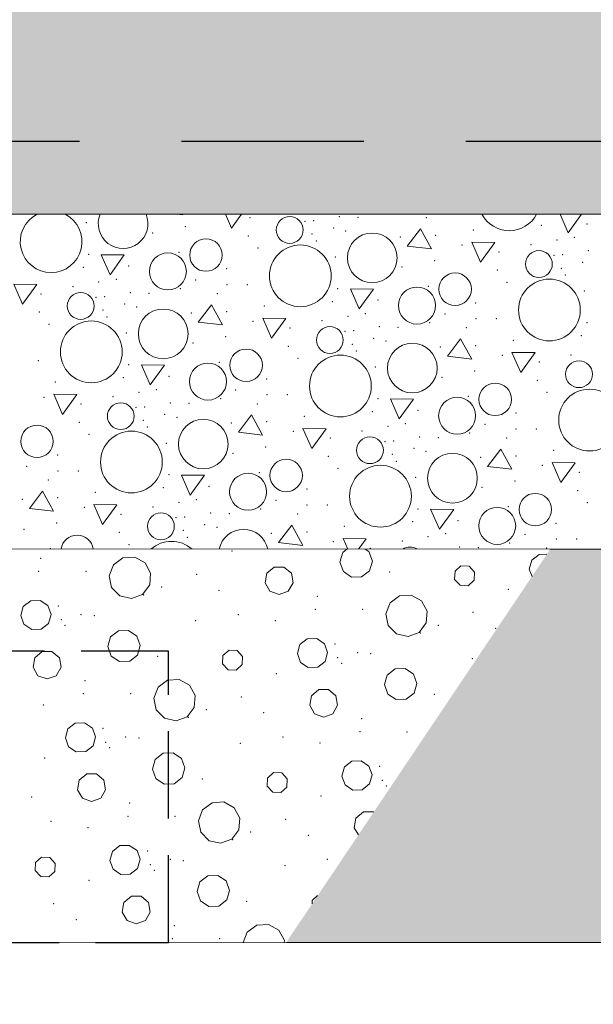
# Model space of a CAD drawing. Header units: millimetres. Extents: x -12989 to 402831, y -50461 to 30884.
# Tile 104 of 175: x 387354 to 388142, y -47346 to -45993. Entities that reach past the tile are written whole.
import ezdxf

# ---------------------------------------------------------------- set-up
doc = ezdxf.new("R2010")
doc.units = ezdxf.units.MM
doc.header["$MEASUREMENT"] = 0
for name, pattern in [('Krawędzie ukryte', [170, 120, -50]), ('Przerywana długa', [390, 250, -140]), ('Wipeout_Contour', [1000, 0, -1000])]:
    doc.linetypes.add(name, pattern=pattern)
for name, color, linetype, lineweight in [('0_Nr_pióra__21', 7, 'Continuous', 25), ('A__STROPY_Nr_pióra__27', 7, 'Continuous', 25), ('A__STROPY_Nr_pióra__49', 7, 'Continuous', 15), ('A__STROPY_Nr_pióra__69', 7, 'Continuous', 13), ('Nowe_A_WYM_Nr_pióra__1', 7, 'Continuous', 13), ('Nowe_A_WYM_Nr_pióra__45', 7, 'Continuous', 15), ('Nowe_A_WYM_Nr_pióra__85', 7, 'Continuous', 13)]:
    doc.layers.add(name, color=color, linetype=linetype, lineweight=lineweight)
for name, color, linetype in [('A__STROPY', 7, 'Continuous'), ('A_WYPEŁNIENIA RYSUNKI', 7, 'Continuous'), ('Nowe_A_WYM', 7, 'Continuous')]:
    doc.layers.add(name, color=color, linetype=linetype)
for name, color, linetype, lineweight, true_color in [('A__STROPY_Nr_pióra__170', 7, 'Continuous', 5, 0x6a6a6a), ('A__STROPY_Nr_pióra__173', 7, 'Continuous', 5, 0x6a6a6a), ('A__STROPY_Nr_pióra__178', 7, 'Continuous', 5, 0x6a6a6a), ('A_WYPEŁNIENIA RYSUNKI_Nr_pióra__242', 7, 'Continuous', 13, 0xa7a7a7)]:
    doc.layers.add(name, color=color, linetype=linetype, lineweight=lineweight, true_color=true_color)
doc.styles.add('STYL_AUTOMATYCZNY_4', font='arial.ttf')
doc.dimstyles.new('STYL_AUTOMATYCZNY__1', dxfattribs={"dimtxt": 139.999998, "dimasz": 57, "dimexe": 0.18, "dimexo": 0.0625, "dimgap": 0, "dimtad": 1, "dimtih": 1, "dimtoh": 1, "dimdec": 0, "dimlfac": 0.1, "dimzin": 0, "dimdsep": 46, "dimtxsty": 'STYL_AUTOMATYCZNY_4', "dimblk": 'ARROWHEAD_6', "dimblk1": 'ARROWHEAD_6', "dimblk2": 'ARROWHEAD_6', "dimcen": 0.09, "dimse1": 1, "dimse2": 1, "dimclrd": 7, "dimclre": 7, "dimclrt": 7, "dimadec": 0, "dimazin": 0, "dimtfac": 1, "dimtdec": 4, "dimtmove": 0, "dimatfit": 3, "dimfxl": 0, "dimtolj": 1, "dimtzin": 0, "dimarcsym": 0})

# ---------------------------------------------------------------- blocks, each defined once
blk = doc.blocks.new('*X191', base_point=(362576.7, -45960.6))
at = {"layer": 'A__STROPY_Nr_pióra__178', "color": 251, "linetype": 'Continuous', "lineweight": 5, "true_color": 0x6a6a6a}
for p, q in [((387570.6, -46260.6), (387577.8, -46261.4)), ((387577.8, -46261.4), (387577.3, -46260.6)), ((387636.8, -46260.6), (387645.1, -46279.6)), ((387645.1, -46279.6), (387659, -46260.6)), ((388096.2, -46260.6), (388107.3, -46286.1)), ((388107.3, -46286.1), (388125.7, -46260.6)), ((387904.6, -46280.5), (387886.5, -46304.4)), ((387919.8, -46308.3), (387904.6, -46280.5)), ((387886.5, -46304.4), (387919.8, -46308.3)), ((387975.2, -46299.1), (387987.1, -46326.5)), ((388006.8, -46299.4), (387975.2, -46299.1)), ((387987.1, -46326.5), (388006.8, -46299.4)), ((387466.4, -46316.2), (387478.4, -46343.6)), ((387498, -46316.5), (387466.4, -46316.2)), ((387478.4, -46343.6), (387498, -46316.5)), ((387346.3, -46356.6), (387358.2, -46384.1)), ((387377.9, -46356.9), (387346.3, -46356.6)), ((387358.2, -46384.1), (387377.9, -46356.9)), ((387808.4, -46363), (387820.4, -46390.5)), ((387840, -46363.4), (387808.4, -46363)), ((387820.4, -46390.5), (387840, -46363.4)), ((387617.7, -46385), (387599.6, -46408.8)), ((387632.9, -46412.7), (387617.7, -46385)), ((387688.3, -46403.5), (387700.2, -46430.9)), ((387719.9, -46403.8), (387688.3, -46403.5)), ((387700.2, -46430.9), (387719.9, -46403.8)), ((387599.6, -46408.8), (387632.9, -46412.7)), ((387959.7, -46431.8), (387941.6, -46455.6)), ((387974.9, -46459.6), (387959.7, -46431.8)), ((387941.6, -46455.6), (387974.9, -46459.6)), ((388030.2, -46450.4), (388042.2, -46477.8)), ((388061.9, -46450.7), (388030.2, -46450.4)), ((388042.2, -46477.8), (388061.9, -46450.7)), ((387521.5, -46467.5), (387533.4, -46494.9)), ((387553.1, -46467.8), (387521.5, -46467.5)), ((387533.4, -46494.9), (387553.1, -46467.8)), ((387401.3, -46507.9), (387413.3, -46535.4)), ((387433, -46508.2), (387401.3, -46507.9)), ((387413.3, -46535.4), (387433, -46508.2)), ((387863.5, -46514.3), (387875.4, -46541.8)), ((387895.1, -46514.6), (387863.5, -46514.3)), ((387875.4, -46541.8), (387895.1, -46514.6)), ((387672.8, -46536.3), (387654.6, -46560.1)), ((387687.9, -46564), (387672.8, -46536.3)), ((387654.6, -46560.1), (387687.9, -46564)), ((387743.3, -46554.8), (387755.3, -46582.2)), ((387774.9, -46555.1), (387743.3, -46554.8)), ((387755.3, -46582.2), (387774.9, -46555.1)), ((388014.8, -46583.1), (387996.6, -46606.9)), ((388029.9, -46610.9), (388014.8, -46583.1)), ((387996.6, -46606.9), (388029.9, -46610.9)), ((388085.3, -46601.6), (388097.3, -46629.1)), ((388116.9, -46602), (388085.3, -46601.6)), ((388097.3, -46629.1), (388116.9, -46602)), ((387576.6, -46618.8), (387588.5, -46646.2)), ((387608.2, -46619.1), (387576.6, -46618.8)), ((387588.5, -46646.2), (387608.2, -46619.1)), ((387385.9, -46640.7), (387367.7, -46664.5)), ((387401, -46668.5), (387385.9, -46640.7)), ((387456.4, -46659.2), (387468.3, -46686.7)), ((387488, -46659.5), (387456.4, -46659.2)), ((387468.3, -46686.7), (387488, -46659.5)), ((387367.7, -46664.5), (387401, -46668.5)), ((387918.5, -46665.6), (387930.5, -46693.1)), ((387950.2, -46665.9), (387918.5, -46665.6)), ((387930.5, -46693.1), (387950.2, -46665.9)), ((387727.8, -46687.6), (387709.7, -46711.4)), ((387743, -46715.3), (387727.8, -46687.6)), ((387709.7, -46711.4), (387743, -46715.3)), ((387798.4, -46706.1), (387804.7, -46720.6)), ((387830, -46706.4), (387798.4, -46706.1)), ((387819.7, -46720.6), (387830, -46706.4))]:
    blk.add_line(p, q, dxfattribs=at)
for centre, radius in [((387725.1, -46282.2), 18.4), ((387610.1, -46316.7), 22.3), ((387838.4, -46320.5), 34.1), ((387739.6, -46345.2), 42.4), ((388067.1, -46329), 18.4), ((387557.8, -46339.1), 25.4), ((387952.1, -46363.6), 22.3), ((388081.6, -46392.1), 42.4), ((387899.8, -46386), 25.4), ((387438.2, -46386.6), 18.4), ((387551.4, -46424.9), 34.1), ((387452.7, -46449.6), 42.4), ((387780.2, -46433.4), 18.4), ((387665.2, -46468), 22.3), ((387893.4, -46471.8), 34.1), ((387794.7, -46496.5), 42.4), ((387612.9, -46490.4), 25.4), ((388122.2, -46480.3), 18.4), ((388007.2, -46514.9), 22.3), ((387954.9, -46537.3), 25.4), ((388136.7, -46543.3), 42.4), ((387493.2, -46537.9), 18.4), ((387378.2, -46572.5), 22.3), ((387606.5, -46576.2), 34.1), ((387507.8, -46600.9), 42.4), ((387835.2, -46584.7), 18.4), ((387948.5, -46623.1), 34.1), ((387720.2, -46619.3), 22.3), ((387849.7, -46647.8), 42.4), ((387667.9, -46641.7), 25.4), ((388062.2, -46666.2), 22.3), ((387548.3, -46689.2), 18.4), ((388009.9, -46688.6), 25.4)]:
    blk.add_circle(centre, radius, dxfattribs=at)
for centre, radius, start, end in [((387397.6, -46298.3), 42.4, 117.2313, 62.7687), ((387496.4, -46273.6), 34.1, 157.5173, 22.4827), ((388026.5, -46240.8), 42.4, 207.8492, 332.1508), ((387433.3, -46723.7), 22.3, 8.1244, 171.8756), ((387661.6, -46727.5), 34.1, 11.7024, 168.2976), ((387562.8, -46752.2), 42.4, 48.1409, 131.8591), ((387890.3, -46736), 18.4, 57.0482, 122.9518)]:
    blk.add_arc(centre, radius, start, end, dxfattribs=at)
for p in [(387670.5, -46265.5), (387746, -46270.3), (387757.8, -46269.4), (387793.2, -46263.9), (387818.8, -46264.8), (387912.6, -46265.3), (387445.7, -46272.4), (387582, -46277.6), (387785.3, -46279.7), (387802.1, -46283.6), (387977, -46282.3), (388070.5, -46276), (388133.1, -46274.2), (388133.1, -46274.2), (387537.1, -46286.3), (387668.2, -46290.6), (387755.8, -46287.9), (387761.4, -46297.3), (387876.8, -46291.8), (387925.5, -46289.8), (388091.9, -46296.2), (388115.9, -46292.5), (387681.4, -46307.2), (387961.8, -46303), (388056.3, -46302.4), (388135.2, -46310.8), (387449.1, -46315.8), (387573.3, -46312.8), (387787.7, -46319.3), (387924, -46324.5), (388012.5, -46312.4), (388088, -46317.1), (388099.8, -46316.2), (387441.6, -46333.6), (387504.2, -46331.7), (387504.2, -46331.7), (387638.5, -46335.4), (387879.1, -46333.1), (388010.2, -46337.4), (388097.8, -46334.8), (388127.3, -46326.6), (387486.9, -46350.1), (387596.1, -46350.9), (388103.4, -46344.1), (387427.4, -46359.9), (387463, -46353.8), (387575.1, -46362.8), (387638.9, -46357.3), (387666.7, -46357.3), (387791.1, -46362.6), (387915.3, -46359.6), (388023.4, -46354), (387383.6, -46370), (387459.1, -46374.7), (387470.9, -46373.8), (387506.3, -46368.4), (387531.9, -46369.2), (387625.7, -46369.7), (387846.2, -46378.6), (387846.2, -46378.6), (388129.6, -46366.2), (387498.4, -46384.1), (387515.2, -46388.1), (387690.1, -46386.7), (387783.6, -46380.5), (387980.5, -46382.3), (387381.3, -46395), (387468.9, -46392.3), (387474.5, -46401.7), (387589.9, -46396.2), (387638.6, -46394.3), (387805, -46400.6), (387828.9, -46397), (387938.1, -46397.7), (387980.9, -46404.2), (388008.7, -46404.1), (387394.5, -46411.6), (387674.9, -46407.5), (387725.6, -46416.8), (387769.4, -46406.8), (387848.2, -46415.2), (387873.8, -46416), (387917.1, -46409.7), (387967.7, -46416.5), (388133.1, -46409.5), (387500.7, -46423.7), (387637, -46428.9), (387801.1, -46421.6), (387812.9, -46420.7), (387840.4, -46431), (388125.6, -46427.3), (387592.2, -46437.6), (387723.3, -46441.8), (387810.9, -46439.2), (387857.2, -46434.9), (387931.9, -46443.1), (387980.5, -46441.1), (388032.1, -46433.6), (387736.5, -46458.5), (387816.5, -46448.6), (388016.9, -46454.3), (388111.4, -46453.7), (387379.8, -46461.7), (387504.2, -46467.1), (387628.4, -46464.1), (387842.7, -46470.6), (388067.6, -46463.7), (387496.6, -46484.9), (387559.3, -46483), (387559.3, -46483), (387693.6, -46486.7), (387934.2, -46484.4), (387979, -46475.8), (387403.2, -46491.2), (388065.2, -46488.7), (387388, -46511.9), (387482.5, -46511.2), (387518, -46505.1), (387542, -46501.4), (387651.1, -46502.2), (387694, -46508.6), (387721.8, -46508.6), (387846.2, -46513.9), (387970.4, -46510.9), (388078.4, -46505.3), (387438.7, -46521.3), (387514.1, -46526), (387526, -46525.1), (387561.3, -46519.7), (387586.9, -46520.5), (387630.2, -46514.1), (387680.8, -46521), (387553.5, -46535.4), (387570.3, -46539.4), (387745.2, -46538), (387838.6, -46531.8), (387901.3, -46529.9), (387901.3, -46529.9), (388035.6, -46533.6), (387436.3, -46546.3), (387524, -46543.6), (387529.6, -46553), (387645, -46547.5), (387693.6, -46545.5), (387860, -46551.9), (387884, -46548.2), (387993.1, -46549), (387449.5, -46562.9), (387729.9, -46558.8), (387824.5, -46558.1), (387903.3, -46566.5), (387928.9, -46567.3), (387972.1, -46560.9), (388022.7, -46567.8), (388035.9, -46555.4), (388063.8, -46555.4), (387555.8, -46575), (387692.1, -46580.2), (387780.7, -46568.1), (387856.1, -46572.9), (387868, -46571.9), (387406.7, -46591.1), (387647.2, -46588.9), (387778.3, -46593.1), (387865.9, -46590.5), (387895.5, -46582.3), (387912.3, -46586.2), (387987, -46594.4), (388035.6, -46592.4), (388087.2, -46584.9), (387364.2, -46606.6), (387871.5, -46599.9), (388071.9, -46605.6), (387407, -46613), (387434.9, -46613), (387559.3, -46618.3), (387683.4, -46615.4), (387791.5, -46609.7), (387897.8, -46621.9), (388122.7, -46615), (387393.8, -46625.4), (387614.3, -46634.3), (387614.3, -46634.3), (388034.1, -46627.1), (387458.3, -46642.5), (387551.7, -46636.2), (387748.7, -46638), (387989.2, -46635.7), (388120.3, -46640), (387358.1, -46651.9), (387406.7, -46650), (387537.6, -46662.5), (387573.1, -46656.3), (387597.1, -46652.7), (387706.2, -46653.5), (387749, -46659.9), (387776.9, -46659.9), (388025.4, -46662.2), (388133.5, -46656.6), (387443, -46663.2), (387493.7, -46672.5), (387616.4, -46671), (387642, -46671.8), (387685.2, -46665.4), (387735.8, -46672.3), (387901.3, -46665.2), (387405.2, -46684.6), (387569.2, -46677.3), (387581, -46676.4), (387608.5, -46686.7), (387800.2, -46689.3), (387893.7, -46683), (387956.3, -46681.2), (387956.3, -46681.2), (388090.6, -46684.9), (387360.3, -46693.3), (387491.4, -46697.6), (387579, -46694.9), (387625.3, -46690.7), (387700, -46698.8), (387748.7, -46696.8), (387915.1, -46703.2), (387939.1, -46699.5), (388048.2, -46700.3), (387504.6, -46714.2), (387584.6, -46704.3), (387785, -46710.1), (387879.6, -46709.4), (388027.2, -46712.2), (388091, -46706.7), (388118.8, -46706.7), (387396.5, -46719.8), (387835.7, -46719.4), (387958.4, -46717.8), (387984, -46718.6), (388077.8, -46719.1)]:
    blk.add_point(p, dxfattribs=at)
blk = doc.blocks.new('ElemPrzekroju_175_1', base_point=(362576.7, -45960.6))
at = {"color": 254, "linetype": 'Wipeout_Contour', "lineweight": 0, "ltscale": 1533341.48702292}
blk.add_wipeout([(362356.7, -46160.6), (398746.7, -46160.6), (398746.7, -45960.6), (362356.7, -45960.6)], dxfattribs=at).dxf.layer = 'A__STROPY'
at = {"color": 254, "linetype": 'Wipeout_Contour', "lineweight": 0, "ltscale": 1533794.246621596}
blk.add_wipeout([(398746.7, -46720.6), (362356.7, -46720.6), (362356.7, -47260.6), (398746.7, -47260.6)], dxfattribs=at).dxf.layer = 'A__STROPY'
at = {"layer": 'A__STROPY_Nr_pióra__170', "linetype": 'Continuous', "lineweight": 5, "true_color": 0x6a6a6a}
h = blk.add_hatch(dxfattribs=at)
h.set_pattern_fill('Beton_0001', color=251, style=0, pattern_type=2)
h.set_pattern_definition([(45, (362576.75, -45960.59), (-63.6396, 63.6396), [67.5, -22.5]), (45, (362576.75, -45896.95), (-63.6396, 63.6396), [67.5, -22.5])])
h.paths.add_polyline_path([(362356.7, -46160.6), (398746.7, -46160.6), (398746.7, -45960.6), (362356.7, -45960.6)])
at = {"layer": 'A__STROPY_Nr_pióra__173', "linetype": 'Continuous', "lineweight": 5, "true_color": 0x6a6a6a}
h = blk.add_hatch(dxfattribs=at)
h.set_pattern_fill('Grunt_0001', color=251, style=0, pattern_type=2)
h.set_pattern_definition([(45, (362576.75, -45960.59), (-95.4594, 95.4594), []), (45, (362544.93, -45928.77), (-190.9188, 190.9188), []), (45, (362513.1, -45896.95), (-190.9188, 190.9188), []), (135, (362481.29, -45865.132), (31.819805, 31.819805), [135, -135])])
h.paths.add_polyline_path([(398746.7, -46720.6), (362356.7, -46720.6), (362356.7, -47260.6), (398746.7, -47260.6)])
at = {"layer": 'A__STROPY_Nr_pióra__69', "color": 7, "linetype": 'Continuous', "lineweight": 13}
blk.add_line((398746.7, -47260.6), (362356.7, -47260.6), dxfattribs=at)
at = {"color": 254, "linetype": 'Wipeout_Contour', "lineweight": 0, "ltscale": 1533413.819197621}
blk.add_wipeout([(362356.7, -46160.6), (362356.7, -46260.6), (398746.7, -46260.6), (398746.7, -46160.6)], dxfattribs=at).dxf.layer = 'A__STROPY'
at = {"layer": 'A__STROPY_Nr_pióra__178', "linetype": 'Continuous', "lineweight": 5, "true_color": 0x6a6a6a}
h = blk.add_hatch(dxfattribs=at)
h.set_pattern_fill('Chudy_beton_B15_I_WSC_0001', color=251, style=0, pattern_type=2)
h.set_pattern_definition([(0, (362576.75, -45960.6), (0, 233.8269), [14.625, -120.375]), (0, (362644.25, -45843.68), (0, 233.8269), [14.625, -120.375]), (60, (362576.75, -45960.6), (-202.5, 116.9134), [14.625, -120.375]), (60, (362711.75, -45960.6), (-202.5, 116.9134), [14.625, -120.375]), (120, (362591.37, -45960.6), (202.5, 116.9134), [14.625, -120.375]), (120, (362726.37, -45960.6), (202.5, 116.9134), [14.625, -120.375]), (0, (362576.75, -45938.09), (0, 45), [0, -45, 0, -67.5]), (45, (362599.25, -45938.09), (-31.819805, 31.819805), [0, -33.75, 0, -56.25])])
h.paths.add_polyline_path([(362356.7, -46160.6), (362356.7, -46260.6), (398746.7, -46260.6), (398746.7, -46160.6)])
at = {"layer": 'A__STROPY_Nr_pióra__27', "color": 7, "linetype": 'Przerywana długa', "lineweight": 25}
blk.add_line((398746.7, -46160.6), (362356.7, -46160.6), dxfattribs=at)
at = {"color": 254, "linetype": 'Wipeout_Contour', "lineweight": 0, "ltscale": 1533549.791415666}
blk.add_wipeout([(362356.7, -46720.6), (398746.7, -46720.6), (398746.7, -46260.6), (362356.7, -46260.6)], dxfattribs=at).dxf.layer = 'A__STROPY'
at = {"layer": 'A__STROPY_Nr_pióra__49', "color": 7, "linetype": 'Continuous', "lineweight": 15}
for p, q in [((398746.7, -46260.6), (362356.7, -46260.6)), ((398746.7, -46720.6), (362356.7, -46720.6))]:
    blk.add_line(p, q, dxfattribs=at)
at = {"layer": 'A__STROPY', "lineweight": 0}
blk.add_blockref('*X191', (362576.7, -45960.6), dxfattribs=at)
blk = doc.blocks.new('*X333', base_point=(362576.7, -45960.6))
at = {"layer": 'A_WYPEŁNIENIA RYSUNKI_Nr_pióra__242', "color": 253, "linetype": 'Continuous', "lineweight": 13, "true_color": 0xa7a7a7}
for p, q in [((387797.8, -46725.2), (387794, -46738.4)), ((387803.7, -46720.6), (387797.8, -46725.2)), ((387833.8, -46723.9), (387828.8, -46720.6)), ((387838.5, -46736.9), (387833.8, -46723.9)), ((388067.7, -46727.7), (388057.6, -46735.6)), ((388078.2, -46727.4), (388067.7, -46727.7)), ((387483.1, -46742), (387477.3, -46757.1)), ((387496.2, -46732.4), (387483.1, -46742)), ((387512.3, -46731.4), (387496.2, -46732.4)), ((387526.5, -46739.2), (387512.3, -46731.4)), ((387534.1, -46753.5), (387526.5, -46739.2)), ((387794, -46738.4), (387798.7, -46751.3)), ((387834.7, -46750.1), (387838.5, -46736.9)), ((387960.2, -46743.4), (387952, -46750.9)), ((387971.4, -46743.8), (387960.2, -46743.4)), ((388057.6, -46735.6), (388054, -46748)), ((387477.3, -46757.1), (387480.6, -46773)), ((387532.9, -46769.7), (387534.1, -46753.5)), ((387693.6, -46753.6), (387691.3, -46766.8)), ((387703.8, -46745.1), (387693.6, -46753.6)), ((387717.2, -46745.1), (387703.8, -46745.1)), ((387727.4, -46753.6), (387717.2, -46745.1)), ((387729.7, -46766.8), (387727.4, -46753.6)), ((387798.7, -46751.3), (387810.1, -46759)), ((387823.8, -46758.5), (387834.7, -46750.1)), ((387952, -46750.9), (387951.5, -46762)), ((387978.9, -46752.1), (387971.4, -46743.8)), ((387978.4, -46763.2), (387978.9, -46752.1)), ((388054, -46748), (388057.7, -46757.9)), ((387523.1, -46782.6), (387532.9, -46769.7)), ((387691.3, -46766.8), (387697.9, -46778.4)), ((387723, -46778.4), (387729.7, -46766.8)), ((387810.1, -46759), (387823.8, -46758.5)), ((387951.5, -46762), (387959.1, -46770.2)), ((387959.1, -46770.2), (387970.2, -46770.7)), ((387970.2, -46770.7), (387978.4, -46763.2)), ((387480.6, -46773), (387492, -46784.6)), ((387507.8, -46788.1), (387523.1, -46782.6)), ((387697.9, -46778.4), (387710.5, -46782.9)), ((387710.5, -46782.9), (387723, -46778.4)), ((387892, -46783.6), (387875.8, -46784.6)), ((387906.2, -46791.5), (387892, -46783.6)), ((387369.6, -46791.4), (387359.4, -46799.3)), ((387382.4, -46790.9), (387369.6, -46791.4)), ((387393.1, -46798.1), (387382.4, -46790.9)), ((387492, -46784.6), (387507.8, -46788.1)), ((387862.8, -46794.3), (387857, -46809.4)), ((387875.8, -46784.6), (387862.8, -46794.3)), ((387913.8, -46805.8), (387906.2, -46791.5)), ((387359.4, -46799.3), (387355.9, -46811.7)), ((387397.5, -46810.2), (387393.1, -46798.1)), ((387393.9, -46822.6), (387397.5, -46810.2)), ((387857, -46809.4), (387860.3, -46825.3)), ((387912.5, -46821.9), (387913.8, -46805.8)), ((387355.9, -46811.7), (387360.3, -46823.7)), ((387360.3, -46823.7), (387370.9, -46830.9)), ((387383.8, -46830.5), (387393.9, -46822.6)), ((387902.7, -46834.8), (387912.5, -46821.9)), ((387370.9, -46830.9), (387383.8, -46830.5)), ((387490.1, -46832.6), (387479.3, -46841.1)), ((387503.9, -46832.2), (387490.1, -46832.6)), ((387515.3, -46839.9), (387503.9, -46832.2)), ((387860.3, -46825.3), (387871.7, -46836.8)), ((387871.7, -46836.8), (387887.5, -46840.4)), ((387887.5, -46840.4), (387902.7, -46834.8)), ((387479.3, -46841.1), (387475.5, -46854.3)), ((387520, -46852.8), (387515.3, -46839.9)), ((387739.1, -46851.6), (387735.6, -46863.9)), ((387749.2, -46843.6), (387739.1, -46851.6)), ((387762.1, -46843.2), (387749.2, -46843.6)), ((387772.7, -46850.4), (387762.1, -46843.2)), ((387777.1, -46862.5), (387772.7, -46850.4)), ((387385.3, -46861), (387375.1, -46869.6)), ((387398.7, -46861), (387385.3, -46861)), ((387408.9, -46869.6), (387398.7, -46861)), ((387475.5, -46854.3), (387480.2, -46867.3)), ((387516.2, -46866), (387520, -46852.8)), ((387641.8, -46859.3), (387633.5, -46866.8)), ((387652.9, -46859.8), (387641.8, -46859.3)), ((387660.4, -46868), (387652.9, -46859.8)), ((387735.6, -46863.9), (387740, -46876)), ((387773.6, -46874.8), (387777.1, -46862.5)), ((387375.1, -46869.6), (387372.8, -46882.7)), ((387411.2, -46882.7), (387408.9, -46869.6)), ((387480.2, -46867.3), (387491.6, -46874.9)), ((387491.6, -46874.9), (387505.4, -46874.5)), ((387505.4, -46874.5), (387516.2, -46866)), ((387633.5, -46866.8), (387633, -46877.9)), ((387633, -46877.9), (387640.6, -46886.2)), ((387659.9, -46879.1), (387660.4, -46868)), ((387740, -46876), (387750.6, -46883.2)), ((387763.5, -46882.7), (387773.6, -46874.8)), ((387372.8, -46882.7), (387379.5, -46894.3)), ((387404.6, -46894.3), (387411.2, -46882.7)), ((387640.6, -46886.2), (387651.7, -46886.6)), ((387651.7, -46886.6), (387659.9, -46879.1)), ((387750.6, -46883.2), (387763.5, -46882.7)), ((387869.8, -46884.9), (387859, -46893.4)), ((387883.6, -46884.4), (387869.8, -46884.9)), ((387895, -46892.1), (387883.6, -46884.4)), ((387899.7, -46905), (387895, -46892.1)), ((387379.5, -46894.3), (387392, -46898.8)), ((387392, -46898.8), (387404.6, -46894.3)), ((387557.4, -46900.6), (387544.3, -46910.2)), ((387573.5, -46899.5), (387557.4, -46900.6)), ((387587.7, -46907.4), (387573.5, -46899.5)), ((387859, -46893.4), (387855.2, -46906.6)), ((387895.9, -46918.2), (387899.7, -46905)), ((387544.3, -46910.2), (387538.5, -46925.3)), ((387595.4, -46921.7), (387587.7, -46907.4)), ((387765, -46913.2), (387754.8, -46921.8)), ((387778.4, -46913.2), (387765, -46913.2)), ((387788.6, -46921.8), (387778.4, -46913.2)), ((387855.2, -46906.6), (387859.9, -46919.5)), ((387859.9, -46919.5), (387871.3, -46927.2)), ((387885, -46926.7), (387895.9, -46918.2)), ((387538.5, -46925.3), (387541.9, -46941.2)), ((387594.1, -46937.9), (387595.4, -46921.7)), ((387754.8, -46921.8), (387752.5, -46935)), ((387790.9, -46935), (387788.6, -46921.8)), ((387871.3, -46927.2), (387885, -46926.7)), ((387541.9, -46941.2), (387553.2, -46952.7)), ((387584.3, -46950.7), (387594.1, -46937.9)), ((387752.5, -46935), (387759.1, -46946.5)), ((387759.1, -46946.5), (387771.7, -46951.1)), ((387771.7, -46951.1), (387784.2, -46946.5)), ((387784.2, -46946.5), (387790.9, -46935)), ((387430.8, -46959.6), (387420.6, -46967.5)), ((387443.6, -46959.1), (387430.8, -46959.6)), ((387454.3, -46966.3), (387443.6, -46959.1)), ((387553.2, -46952.7), (387569, -46956.3)), ((387569, -46956.3), (387584.3, -46950.7)), ((387420.6, -46967.5), (387417.1, -46979.8)), ((387458.7, -46978.4), (387454.3, -46966.3)), ((387417.1, -46979.8), (387421.5, -46991.9)), ((387455.1, -46990.7), (387458.7, -46978.4)), ((387421.5, -46991.9), (387432.1, -46999.1)), ((387432.1, -46999.1), (387445, -46998.6)), ((387445, -46998.6), (387455.1, -46990.7)), ((387565.1, -47000.3), (387551.3, -47000.8)), ((387576.5, -47008), (387565.1, -47000.3)), ((387540.5, -47009.3), (387536.7, -47022.5)), ((387551.3, -47000.8), (387540.5, -47009.3)), ((387581.2, -47020.9), (387576.5, -47008)), ((387810.4, -47011.8), (387800.3, -47019.7)), ((387823.3, -47011.4), (387810.4, -47011.8)), ((387833.9, -47018.5), (387823.3, -47011.4)), ((387536.7, -47022.5), (387541.4, -47035.4)), ((387577.4, -47034.2), (387581.2, -47020.9)), ((387703, -47027.4), (387694.7, -47035)), ((387714.1, -47027.9), (387703, -47027.4)), ((387800.3, -47019.7), (387796.8, -47032.1)), ((387838.3, -47030.6), (387833.9, -47018.5)), ((387436.3, -47037.7), (387434, -47050.9)), ((387446.5, -47029.1), (387436.3, -47037.7)), ((387459.9, -47029.1), (387446.5, -47029.1)), ((387470.1, -47037.7), (387459.9, -47029.1)), ((387472.4, -47050.9), (387470.1, -47037.7)), ((387541.4, -47035.4), (387552.8, -47043.1)), ((387566.6, -47042.6), (387577.4, -47034.2)), ((387694.7, -47035), (387694.3, -47046.1)), ((387721.6, -47036.1), (387714.1, -47027.9)), ((387721.1, -47047.3), (387721.6, -47036.1)), ((387796.8, -47032.1), (387801.2, -47044.2)), ((387834.8, -47043), (387838.3, -47030.6)), ((387434, -47050.9), (387440.7, -47062.4)), ((387465.8, -47062.4), (387472.4, -47050.9)), ((387552.8, -47043.1), (387566.6, -47042.6)), ((387694.3, -47046.1), (387701.8, -47054.3)), ((387701.8, -47054.3), (387712.9, -47054.8)), ((387712.9, -47054.8), (387721.1, -47047.3)), ((387801.2, -47044.2), (387811.8, -47051.3)), ((387811.8, -47051.3), (387824.7, -47050.9)), ((387824.7, -47050.9), (387834.8, -47043)), ((387440.7, -47062.4), (387453.2, -47067)), ((387453.2, -47067), (387465.8, -47062.4)), ((387634.7, -47067.7), (387618.6, -47068.7)), ((387648.9, -47075.6), (387634.7, -47067.7)), ((387605.5, -47078.3), (387599.7, -47093.5)), ((387618.6, -47068.7), (387605.5, -47078.3)), ((387656.6, -47089.9), (387648.9, -47075.6)), ((387826.2, -47081.4), (387816, -47090)), ((387839.6, -47081.4), (387826.2, -47081.4)), ((387840.2, -47081.9), (387839.6, -47081.4)), ((387599.7, -47093.5), (387603.1, -47109.3)), ((387655.3, -47106), (387656.6, -47089.9)), ((387816, -47090), (387813.7, -47103.1)), ((387645.5, -47118.9), (387655.3, -47106)), ((387813.7, -47103.1), (387819.4, -47113)), ((387603.1, -47109.3), (387614.4, -47120.9)), ((387614.4, -47120.9), (387630.2, -47124.5)), ((387630.2, -47124.5), (387645.5, -47118.9)), ((387481.8, -47135.6), (387478.3, -47148)), ((387492, -47127.7), (387481.8, -47135.6)), ((387504.8, -47127.3), (387492, -47127.7)), ((387515.5, -47134.5), (387504.8, -47127.3)), ((387519.9, -47146.5), (387515.5, -47134.5)), ((387384.5, -47143.3), (387376.3, -47150.9)), ((387395.6, -47143.8), (387384.5, -47143.3)), ((387403.2, -47152.1), (387395.6, -47143.8)), ((387478.3, -47148), (387482.7, -47160.1)), ((387516.3, -47158.9), (387519.9, -47146.5)), ((387376.3, -47150.9), (387375.8, -47162)), ((387375.8, -47162), (387383.3, -47170.2)), ((387402.7, -47163.2), (387403.2, -47152.1)), ((387482.7, -47160.1), (387493.3, -47167.3)), ((387506.2, -47166.8), (387516.3, -47158.9)), ((387383.3, -47170.2), (387394.5, -47170.7)), ((387394.5, -47170.7), (387402.7, -47163.2)), ((387493.3, -47167.3), (387506.2, -47166.8)), ((387612.6, -47169), (387601.7, -47177.4)), ((387626.3, -47168.5), (387612.6, -47169)), ((387637.7, -47176.2), (387626.3, -47168.5)), ((387642.4, -47189.1), (387637.7, -47176.2)), ((387601.7, -47177.4), (387597.9, -47190.7)), ((387638.6, -47202.3), (387642.4, -47189.1)), ((387507.8, -47197.3), (387497.5, -47205.9)), ((387521.1, -47197.3), (387507.8, -47197.3)), ((387531.3, -47205.9), (387521.1, -47197.3)), ((387597.9, -47190.7), (387602.6, -47203.6)), ((387627.8, -47210.8), (387638.6, -47202.3)), ((387755.9, -47203.1), (387755.7, -47207.7)), ((387763.4, -47196.3), (387755.9, -47203.1)), ((387497.5, -47205.9), (387495.2, -47219)), ((387533.7, -47219), (387531.3, -47205.9)), ((387602.6, -47203.6), (387614, -47211.3)), ((387614, -47211.3), (387627.8, -47210.8)), ((387495.2, -47219), (387501.9, -47230.6)), ((387501.9, -47230.6), (387514.4, -47235.2)), ((387514.4, -47235.2), (387527, -47230.6)), ((387527, -47230.6), (387533.7, -47219)), ((387679.8, -47236.9), (387666.7, -47246.5)), ((387696, -47235.9), (387679.8, -47236.9)), ((387710.1, -47243.7), (387696, -47235.9)), ((387717.8, -47258), (387710.1, -47243.7)), ((387666.7, -47246.5), (387661.3, -47260.6)), ((387717.6, -47260.6), (387717.8, -47258))]:
    blk.add_line(p, q, dxfattribs=at)
for p in [(387645.7, -46723.3), (387383.1, -46733), (387380.5, -46751), (387445.4, -46751.1), (387445.4, -46751.1), (387597.3, -46755.2), (387862.3, -46751.9), (387524.5, -46783.3), (387549.2, -46772.7), (387628.1, -46777.1), (388025.4, -46775.5), (387762.8, -46785.3), (387407.7, -46798.6), (387438.8, -46810.3), (387654.5, -46810.4), (387760.2, -46803.3), (387825.1, -46803.3), (387825.1, -46803.3), (387976.9, -46807.5), (387411.4, -46817.4), (387456.8, -46811.9), (387596.2, -46818.9), (387705.3, -46818.7), (387416.7, -46825.2), (387904.2, -46835.5), (387928.9, -46825), (388007.8, -46829.3), (387787.4, -46850.9), (387818.5, -46862.6), (387836.4, -46864.1), (387543.8, -46867.8), (387791.1, -46869.7), (387796.3, -46877.4), (387975.9, -46871.1), (387706.9, -46891.5), (387444.3, -46901.2), (387441.7, -46919.2), (387506.6, -46919.2), (387506.6, -46919.2), (387658.5, -46923.4), (387923.5, -46920.1), (387386.9, -46934.6), (387610.5, -46940.9), (387689.3, -46945.2), (387585.7, -46951.5), (387824, -46953.4), (387468.9, -46966.8), (387821.4, -46971.4), (387886.3, -46971.5), (387886.3, -46971.5), (387472.6, -46985.6), (387500, -46978.5), (387518, -46980), (387657.4, -46987), (387715.7, -46978.5), (387766.6, -46986.9), (387477.9, -46993.3), (387388.5, -47007.4), (387848.6, -47019), (387605, -47036), (387852.3, -47037.8), (387857.6, -47045.6), (387370.8, -47061.1), (387768.1, -47059.6), (387505.5, -47069.3), (387397.3, -47094.5), (387502.9, -47087.4), (387567.8, -47087.4), (387567.8, -47087.4), (387719.7, -47091.6), (387448.1, -47102.8), (387646.9, -47119.6), (387671.7, -47109), (387750.5, -47113.4), (387530.1, -47134.9), (387561.2, -47146.6), (387579.2, -47148.2), (387776.9, -47146.7), (387533.8, -47153.7), (387539.1, -47161.5), (387718.6, -47155.2), (387449.7, -47175.5), (387401.2, -47207.5), (387666.2, -47204.2), (387432, -47229.3), (387566.7, -47237.5), (387564.1, -47255.5), (387629, -47255.6), (387629, -47255.6)]:
    blk.add_point(p, dxfattribs=at)
blk = doc.blocks.new('Wypełnienie_7_1', base_point=(362576.7, -45960.6))
at = {"color": 254, "linetype": 'Wipeout_Contour', "lineweight": 0, "ltscale": 2336974.991915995}
blk.add_wipeout([(386459.1, -46720.6), (385286.4, -46720.6), (385562.7, -47260.6), (387720.3, -47260.6), (388082.7, -46720.6), (386859.1, -46720.6)], dxfattribs=at).dxf.layer = 'A_WYPEŁNIENIA RYSUNKI'
at = {"layer": 'A_WYPEŁNIENIA RYSUNKI_Nr_pióra__242', "color": 253, "linetype": 'Continuous', "lineweight": 13, "true_color": 0xa7a7a7}
blk.add_blockref('*X333', (362576.7, -45960.6), dxfattribs=at)
blk = doc.blocks.new('*D346', base_point=(362576.7, -45960.6))
at = {"layer": 'Nowe_A_WYM_Nr_pióra__45', "color": 7, "linetype": 'Continuous', "lineweight": 15}
for p, q in [((362206.7, -47532.6), (362146.7, -47592.6)), ((362386.7, -47532.6), (362326.7, -47592.6))]:
    blk.add_line(p, q, dxfattribs=at)
at = {"layer": 'Nowe_A_WYM_Nr_pióra__85', "color": 7, "linetype": 'Continuous', "lineweight": 13}
for p, q in [((362356.7, -47618.8), (362356.7, -47506.3)), ((362176.7, -47562.6), (362356.7, -47562.6)), ((362356.7, -47562.6), (398746.7, -47562.6))]:
    blk.add_line(p, q, dxfattribs=at)
blk = doc.blocks.new('ARROWHEAD_6')
at = {"color": 0, "linetype": 'Continuous', "lineweight": 0}
for p, q in [((-0.5, -0.5), (0.5, 0.5)), ((0, 0), (-1, 0))]:
    blk.add_line(p, q, dxfattribs=at)
blk = doc.blocks.new('*D347', base_point=(362576.7, -45960.6))
at = {"layer": 'Nowe_A_WYM_Nr_pióra__45', "color": 7, "linetype": 'Continuous', "lineweight": 15}
for p, q in [((362386.7, -47532.6), (362326.7, -47592.6)), ((398776.7, -47532.6), (398716.7, -47592.6))]:
    blk.add_line(p, q, dxfattribs=at)
at = {"layer": 'Nowe_A_WYM_Nr_pióra__85', "color": 7, "linetype": 'Continuous', "lineweight": 13}
for p, q in [((398746.7, -47618.8), (398746.7, -47506.3)), ((362356.7, -47562.6), (398746.7, -47562.6))]:
    blk.add_line(p, q, dxfattribs=at)
at = {"layer": 'Nowe_A_WYM_Nr_pióra__1', "color": 7, "lineweight": 13, "char_height": 140, "attachment_point": 7, "style": 'STYL_AUTOMATYCZNY_4'}
for s, insert in [('\\A1;{\\pql;\\fArial|b0|i0|c238|p0;\\W1.000000;18}', (362386.7, -47534.6)), ('\\A1;{\\pql;\\fArial|b0|i0|c238|p0;\\W1.000000;3\xa0639}', (380311.5, -47534.6)), ('\\A1;{\\pql;\\fArial|b0|i0|c238|p0;\\W1.000000;18}', (398503.2, -47534.6))]:
    blk.add_mtext(s, dxfattribs=dict(at, insert=insert))
blk = doc.blocks.new('*D358', base_point=(362576.7, -45960.6))
at = {"layer": 'Nowe_A_WYM_Nr_pióra__45', "color": 7, "linetype": 'Continuous', "lineweight": 15}
for p, q in [((362106.7, -48052.6), (362046.7, -48112.6)), ((398996.7, -48112.6), (399056.7, -48052.6))]:
    blk.add_line(p, q, dxfattribs=at)
at = {"layer": 'Nowe_A_WYM_Nr_pióra__85', "color": 7, "linetype": 'Continuous', "lineweight": 13}
for p, q in [((362076.7, -48138.8), (362076.7, -48026.3)), ((399026.7, -48138.8), (399026.7, -48026.3)), ((362031.7, -48082.6), (362076.7, -48082.6)), ((362076.7, -48082.6), (399026.7, -48082.6)), ((399026.7, -48082.6), (399071.7, -48082.6))]:
    blk.add_line(p, q, dxfattribs=at)
at = {"layer": 'Nowe_A_WYM_Nr_pióra__1', "color": 7, "lineweight": 13, "insert": (380311.5, -48054.6), "char_height": 140, "attachment_point": 7, "style": 'STYL_AUTOMATYCZNY_4'}
blk.add_mtext('\\A1;{\\pql;\\fArial|b0|i0|c238|p0;\\W1.000000;3\xa0695}', dxfattribs=at)

msp = doc.modelspace()

# ---------------------------------------------------------------- block references
at = {"layer": 'A__STROPY', "lineweight": 0}
msp.add_blockref('ElemPrzekroju_175_1', (362576.7, -45960.6), dxfattribs=at)

# ---------------------------------------------------------------- next in the draw order: block references
at = {"layer": 'A_WYPEŁNIENIA RYSUNKI_Nr_pióra__242', "color": 253, "linetype": 'Continuous', "lineweight": 13, "true_color": 0xa7a7a7}
msp.add_blockref('Wypełnienie_7_1', (362576.7, -45960.6), dxfattribs=at)

# ---------------------------------------------------------------- next in the draw order: linework, layer by layer
at = {"layer": '0_Nr_pióra__21', "color": 7, "linetype": 'Krawędzie ukryte', "lineweight": 25}
msp.add_lwpolyline([(385758.7, -47260.6), (387558.7, -47260.6), (387558.7, -46860.6), (385758.7, -46860.6)], close=True, dxfattribs=at)

# ---------------------------------------------------------------- next in the draw order: dimensions: what is measured, and where the dimension line sits
at = {"layer": 'Nowe_A_WYM', "color": 7, "linetype": 'Continuous', "lineweight": 13}
for base, p1, p2, picture, middle in [((399026.7, -48082.6), (362076.7, -46860.6), (399026.7, -46860.6), '*D358', (380551.7, -47984.6)), ((362356.7, -47562.6), (362176.7, -46860.6), (362356.7, -46860.6), '*D346', (362493.3, -47464.6)), ((398746.7, -47562.6), (362356.7, -46860.6), (398746.7, -46860.6), '*D347', (380551.7, -47464.6))]:
    dim = msp.add_linear_dim(base=base, p1=p1, p2=p2, dimstyle='STYL_AUTOMATYCZNY__1', dxfattribs=at)
    dim.commit()
    dim.dimension.update_dxf_attribs({"geometry": picture, "text_midpoint": middle, "dimtype": 160})

doc.saveas('drawing.dxf')
